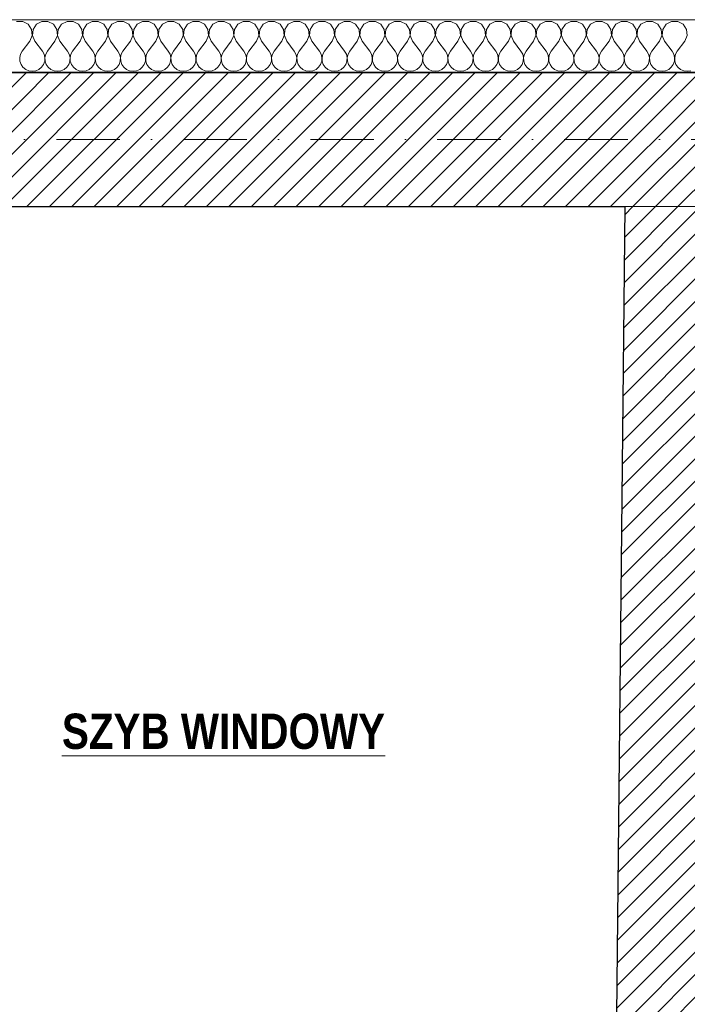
# Model space of a CAD drawing. Header units: millimetres. Extents: x 172139 to 266886, y 89525 to 138225.
# Tile 47 of 82: x 205893 to 207786, y 118883 to 121676. Entities that reach past the tile are written whole.
import ezdxf

# ---------------------------------------------------------------- set-up
doc = ezdxf.new("R2010")
doc.units = ezdxf.units.MM
doc.header["$MEASUREMENT"] = 0
doc.linetypes.add('Kropki i Kreski', pattern=[360, 180, -90, 0, -90])
for name, color, linetype, lineweight in [('Konstrukcja - Ogólne_Nr_pióra__1', 7, 'Continuous', 13), ('KR_INW_Nr_pióra__101', 252, 'Continuous', 5), ('KR_INW_Nr_pióra__27', 7, 'Continuous', 25), ('KR_INW_Nr_pióra__47', 7, 'Continuous', 15), ('NAPIS_SODON_Nr_pióra__1', 7, 'Continuous', 13), ('NAPIS_SODON_Nr_pióra__121', 255, 'Continuous', 0)]:
    doc.layers.add(name, color=color, linetype=linetype, lineweight=lineweight)
for name, color, linetype in [('Konstrukcja - Siatki mod', 7, 'Continuous'), ('KR_INW', 7, 'Continuous'), ('NAPIS_SODON', 7, 'Continuous')]:
    doc.layers.add(name, color=color, linetype=linetype)
doc.layers.add('Konstrukcja - Siatki mod_Nr_pióra__48', color=7, linetype='Continuous', lineweight=15, true_color=0xa80f02)
doc.layers.add('KR_INW_Nr_pióra__102', color=7, linetype='Continuous', lineweight=5, true_color=0xcccccc)
doc.styles.add('GENERATED_STYLE_2', font='txt')
pattern_1 = [(45, (0, 0), (-31.819804, 31.819804), [])]

# ---------------------------------------------------------------- blocks, each defined once
blk = doc.blocks.new('Strop_1', base_point=(179225, 121523.3))
at = {"layer": 'NAPIS_SODON_Nr_pióra__1', "linetype": 'Continuous', "flags": 128}
blk.add_lwpolyline([(179225, 121523.3), (179225.9, 107003.8), (250898.3, 107008.3), (250897.4, 121527.8)], close=True, dxfattribs=at)
blk = doc.blocks.new('Strop_2', base_point=(188316, 115154.1))
at = {"layer": 'NAPIS_SODON_Nr_pióra__121', "linetype": 'Continuous', "flags": 128}
blk.add_lwpolyline([(188316, 115154.1), (204667.3, 115154.1), (205241.5, 115154.1), (205242.2, 115154.1), (205242.2, 115394.1), (205241.5, 115154.1), (205174.5, 117823.2), (205315.4, 117824.8), (205315.4, 121145.6), (224463.2, 121145.6)], dxfattribs=at)
blk = doc.blocks.new('*X107')
at = {"layer": 'KR_INW_Nr_pióra__102', "linetype": 'Continuous'}
for p, q in [((205901.6, 121670.9), (205884.2, 121670.9)), ((205916.9, 121662.7), (205901.6, 121670.9)), ((205926.5, 121648.2), (205916.9, 121662.7)), ((205940.3, 121662.7), (205930.6, 121648.2)), ((205955.6, 121670.9), (205940.3, 121662.7)), ((205973, 121670.9), (205955.6, 121670.9)), ((205988.3, 121662.7), (205973, 121670.9)), ((205997.9, 121648.2), (205988.3, 121662.7)), ((206011.7, 121662.7), (206002.1, 121648.2)), ((206027, 121670.9), (206011.7, 121662.7)), ((206044.4, 121670.9), (206027, 121670.9)), ((206059.7, 121662.7), (206044.4, 121670.9)), ((206069.4, 121648.2), (206059.7, 121662.7)), ((206083.1, 121662.7), (206073.5, 121648.2)), ((206098.4, 121670.9), (206083.1, 121662.7)), ((206115.8, 121670.9), (206098.4, 121670.9)), ((206131.2, 121662.7), (206115.8, 121670.9)), ((206140.8, 121648.2), (206131.2, 121662.7)), ((206154.5, 121662.7), (206144.9, 121648.2)), ((206169.9, 121670.9), (206154.5, 121662.7)), ((206187.3, 121670.9), (206169.9, 121670.9)), ((206202.6, 121662.7), (206187.3, 121670.9)), ((206212.2, 121648.2), (206202.6, 121662.7)), ((206226, 121662.7), (206216.3, 121648.2)), ((206241.3, 121670.9), (206226, 121662.7)), ((206258.7, 121670.9), (206241.3, 121670.9)), ((206274, 121662.7), (206258.7, 121670.9)), ((206283.7, 121648.2), (206274, 121662.7)), ((206297.4, 121662.7), (206287.8, 121648.2)), ((206312.7, 121670.9), (206297.4, 121662.7)), ((206330.1, 121670.9), (206312.7, 121670.9)), ((206345.5, 121662.7), (206330.1, 121670.9)), ((206355.1, 121648.2), (206345.5, 121662.7)), ((206368.8, 121662.7), (206359.2, 121648.2)), ((206384.2, 121670.9), (206368.8, 121662.7)), ((206401.6, 121670.9), (206384.2, 121670.9)), ((206416.9, 121662.7), (206401.6, 121670.9)), ((206426.5, 121648.2), (206416.9, 121662.7)), ((206440.3, 121662.7), (206430.6, 121648.2)), ((206455.6, 121670.9), (206440.3, 121662.7)), ((206473, 121670.9), (206455.6, 121670.9)), ((206488.3, 121662.7), (206473, 121670.9)), ((206497.9, 121648.2), (206488.3, 121662.7)), ((206511.7, 121662.7), (206502.1, 121648.2)), ((206527, 121670.9), (206511.7, 121662.7)), ((206544.4, 121670.9), (206527, 121670.9)), ((206559.7, 121662.7), (206544.4, 121670.9)), ((206569.4, 121648.2), (206559.7, 121662.7)), ((206583.1, 121662.7), (206573.5, 121648.2)), ((206598.4, 121670.9), (206583.1, 121662.7)), ((206615.8, 121670.9), (206598.4, 121670.9)), ((206631.2, 121662.7), (206615.8, 121670.9)), ((206640.8, 121648.2), (206631.2, 121662.7)), ((206654.5, 121662.7), (206644.9, 121648.2)), ((206669.9, 121670.9), (206654.5, 121662.7)), ((206687.3, 121670.9), (206669.9, 121670.9)), ((206702.6, 121662.7), (206687.3, 121670.9)), ((206712.2, 121648.2), (206702.6, 121662.7)), ((206726, 121662.7), (206716.3, 121648.2)), ((206741.3, 121670.9), (206726, 121662.7)), ((206758.7, 121670.9), (206741.3, 121670.9)), ((206774, 121662.7), (206758.7, 121670.9)), ((206783.7, 121648.2), (206774, 121662.7)), ((206797.4, 121662.7), (206787.8, 121648.2)), ((206812.7, 121670.9), (206797.4, 121662.7)), ((206830.1, 121670.9), (206812.7, 121670.9)), ((206845.5, 121662.7), (206830.1, 121670.9)), ((206855.1, 121648.2), (206845.5, 121662.7)), ((206868.8, 121662.7), (206859.2, 121648.2)), ((206884.2, 121670.9), (206868.8, 121662.7)), ((206901.6, 121670.9), (206884.2, 121670.9)), ((206916.9, 121662.7), (206901.6, 121670.9)), ((206926.5, 121648.2), (206916.9, 121662.7)), ((206940.3, 121662.7), (206930.6, 121648.2)), ((206955.6, 121670.9), (206940.3, 121662.7)), ((206973, 121670.9), (206955.6, 121670.9)), ((206988.3, 121662.7), (206973, 121670.9)), ((206997.9, 121648.2), (206988.3, 121662.7)), ((207011.7, 121662.7), (207002.1, 121648.2)), ((207027, 121670.9), (207011.7, 121662.7)), ((207044.4, 121670.9), (207027, 121670.9)), ((207059.7, 121662.7), (207044.4, 121670.9)), ((207069.4, 121648.2), (207059.7, 121662.7)), ((207083.1, 121662.7), (207073.5, 121648.2)), ((207098.4, 121670.9), (207083.1, 121662.7)), ((207115.8, 121670.9), (207098.4, 121670.9)), ((207131.2, 121662.7), (207115.8, 121670.9)), ((207140.8, 121648.2), (207131.2, 121662.7)), ((207154.5, 121662.7), (207144.9, 121648.2)), ((207169.9, 121670.9), (207154.5, 121662.7)), ((207187.3, 121670.9), (207169.9, 121670.9)), ((207202.6, 121662.7), (207187.3, 121670.9)), ((207212.2, 121648.2), (207202.6, 121662.7)), ((207226, 121662.7), (207216.3, 121648.2)), ((207241.3, 121670.9), (207226, 121662.7)), ((207258.7, 121670.9), (207241.3, 121670.9)), ((207274, 121662.7), (207258.7, 121670.9)), ((207283.7, 121648.2), (207274, 121662.7)), ((207297.4, 121662.7), (207287.8, 121648.2)), ((207312.7, 121670.9), (207297.4, 121662.7)), ((207330.1, 121670.9), (207312.7, 121670.9)), ((207345.5, 121662.7), (207330.1, 121670.9)), ((207355.1, 121648.2), (207345.5, 121662.7)), ((207368.8, 121662.7), (207359.2, 121648.2)), ((207384.2, 121670.9), (207368.8, 121662.7)), ((207401.6, 121670.9), (207384.2, 121670.9)), ((207416.9, 121662.7), (207401.6, 121670.9)), ((207426.5, 121648.2), (207416.9, 121662.7)), ((207440.3, 121662.7), (207430.6, 121648.2)), ((207455.6, 121670.9), (207440.3, 121662.7)), ((207473, 121670.9), (207455.6, 121670.9)), ((207488.3, 121662.7), (207473, 121670.9)), ((207497.9, 121648.2), (207488.3, 121662.7)), ((207511.7, 121662.7), (207502.1, 121648.2)), ((207527, 121670.9), (207511.7, 121662.7)), ((207544.4, 121670.9), (207527, 121670.9)), ((207559.7, 121662.7), (207544.4, 121670.9)), ((207569.4, 121648.2), (207559.7, 121662.7)), ((207583.1, 121662.7), (207573.5, 121648.2)), ((207598.4, 121670.9), (207583.1, 121662.7)), ((207615.8, 121670.9), (207598.4, 121670.9)), ((207631.2, 121662.7), (207615.8, 121670.9)), ((207640.8, 121648.2), (207631.2, 121662.7)), ((207654.5, 121662.7), (207644.9, 121648.2)), ((207669.9, 121670.9), (207654.5, 121662.7)), ((207687.3, 121670.9), (207669.9, 121670.9)), ((207702.6, 121662.7), (207687.3, 121670.9)), ((207712.2, 121648.2), (207702.6, 121662.7)), ((207726, 121662.7), (207716.3, 121648.2)), ((207741.3, 121670.9), (207726, 121662.7)), ((207758.7, 121670.9), (207741.3, 121670.9)), ((207774, 121662.7), (207758.7, 121670.9)), ((207783.7, 121648.2), (207774, 121662.7)), ((205921.4, 121614.9), (205928.2, 121630.9)), ((205928.2, 121630.9), (205926.5, 121648.2)), ((205930.6, 121648.2), (205929, 121630.9)), ((205929, 121630.9), (205935.7, 121614.9)), ((205992.9, 121614.9), (205999.6, 121630.9)), ((205999.6, 121630.9), (205997.9, 121648.2)), ((206002.1, 121648.2), (206000.4, 121630.9)), ((206000.4, 121630.9), (206007.1, 121614.9)), ((206064.3, 121614.9), (206071, 121630.9)), ((206071, 121630.9), (206069.4, 121648.2)), ((206073.5, 121648.2), (206071.8, 121630.9)), ((206071.8, 121630.9), (206078.6, 121614.9)), ((206135.7, 121614.9), (206142.4, 121630.9)), ((206142.4, 121630.9), (206140.8, 121648.2)), ((206144.9, 121648.2), (206143.3, 121630.9)), ((206143.3, 121630.9), (206150, 121614.9)), ((206207.1, 121614.9), (206213.9, 121630.9)), ((206213.9, 121630.9), (206212.2, 121648.2)), ((206216.3, 121648.2), (206214.7, 121630.9)), ((206214.7, 121630.9), (206221.4, 121614.9)), ((206278.6, 121614.9), (206285.3, 121630.9)), ((206285.3, 121630.9), (206283.7, 121648.2)), ((206287.8, 121648.2), (206286.1, 121630.9)), ((206286.1, 121630.9), (206292.9, 121614.9)), ((206350, 121614.9), (206356.7, 121630.9)), ((206356.7, 121630.9), (206355.1, 121648.2)), ((206359.2, 121648.2), (206357.6, 121630.9)), ((206357.6, 121630.9), (206364.3, 121614.9)), ((206421.4, 121614.9), (206428.2, 121630.9)), ((206428.2, 121630.9), (206426.5, 121648.2)), ((206430.6, 121648.2), (206429, 121630.9)), ((206429, 121630.9), (206435.7, 121614.9)), ((206492.9, 121614.9), (206499.6, 121630.9)), ((206499.6, 121630.9), (206497.9, 121648.2)), ((206502.1, 121648.2), (206500.4, 121630.9)), ((206500.4, 121630.9), (206507.1, 121614.9)), ((206564.3, 121614.9), (206571, 121630.9)), ((206571, 121630.9), (206569.4, 121648.2)), ((206573.5, 121648.2), (206571.8, 121630.9)), ((206571.8, 121630.9), (206578.6, 121614.9)), ((206635.7, 121614.9), (206642.4, 121630.9)), ((206642.4, 121630.9), (206640.8, 121648.2)), ((206644.9, 121648.2), (206643.3, 121630.9)), ((206643.3, 121630.9), (206650, 121614.9)), ((206707.1, 121614.9), (206713.9, 121630.9)), ((206713.9, 121630.9), (206712.2, 121648.2)), ((206716.3, 121648.2), (206714.7, 121630.9)), ((206714.7, 121630.9), (206721.4, 121614.9)), ((206778.6, 121614.9), (206785.3, 121630.9)), ((206785.3, 121630.9), (206783.7, 121648.2)), ((206787.8, 121648.2), (206786.1, 121630.9)), ((206786.1, 121630.9), (206792.9, 121614.9)), ((206850, 121614.9), (206856.7, 121630.9)), ((206856.7, 121630.9), (206855.1, 121648.2)), ((206859.2, 121648.2), (206857.6, 121630.9)), ((206857.6, 121630.9), (206864.3, 121614.9)), ((206921.4, 121614.9), (206928.2, 121630.9)), ((206928.2, 121630.9), (206926.5, 121648.2)), ((206930.6, 121648.2), (206929, 121630.9)), ((206929, 121630.9), (206935.7, 121614.9)), ((206992.9, 121614.9), (206999.6, 121630.9)), ((206999.6, 121630.9), (206997.9, 121648.2)), ((207002.1, 121648.2), (207000.4, 121630.9)), ((207000.4, 121630.9), (207007.1, 121614.9)), ((207064.3, 121614.9), (207071, 121630.9)), ((207071, 121630.9), (207069.4, 121648.2)), ((207073.5, 121648.2), (207071.8, 121630.9)), ((207071.8, 121630.9), (207078.6, 121614.9)), ((207135.7, 121614.9), (207142.4, 121630.9)), ((207142.4, 121630.9), (207140.8, 121648.2)), ((207144.9, 121648.2), (207143.3, 121630.9)), ((207143.3, 121630.9), (207150, 121614.9)), ((207207.1, 121614.9), (207213.9, 121630.9)), ((207213.9, 121630.9), (207212.2, 121648.2)), ((207216.3, 121648.2), (207214.7, 121630.9)), ((207214.7, 121630.9), (207221.4, 121614.9)), ((207278.6, 121614.9), (207285.3, 121630.9)), ((207285.3, 121630.9), (207283.7, 121648.2)), ((207287.8, 121648.2), (207286.1, 121630.9)), ((207286.1, 121630.9), (207292.9, 121614.9)), ((207350, 121614.9), (207356.7, 121630.9)), ((207356.7, 121630.9), (207355.1, 121648.2)), ((207359.2, 121648.2), (207357.6, 121630.9)), ((207357.6, 121630.9), (207364.3, 121614.9)), ((207421.4, 121614.9), (207428.2, 121630.9)), ((207428.2, 121630.9), (207426.5, 121648.2)), ((207430.6, 121648.2), (207429, 121630.9)), ((207429, 121630.9), (207435.7, 121614.9)), ((207492.9, 121614.9), (207499.6, 121630.9)), ((207499.6, 121630.9), (207497.9, 121648.2)), ((207502.1, 121648.2), (207500.4, 121630.9)), ((207500.4, 121630.9), (207507.1, 121614.9)), ((207564.3, 121614.9), (207571, 121630.9)), ((207571, 121630.9), (207569.4, 121648.2)), ((207573.5, 121648.2), (207571.8, 121630.9)), ((207571.8, 121630.9), (207578.6, 121614.9)), ((207635.7, 121614.9), (207642.4, 121630.9)), ((207642.4, 121630.9), (207640.8, 121648.2)), ((207644.9, 121648.2), (207643.3, 121630.9)), ((207643.3, 121630.9), (207650, 121614.9)), ((207707.1, 121614.9), (207713.9, 121630.9)), ((207713.9, 121630.9), (207712.2, 121648.2)), ((207716.3, 121648.2), (207714.7, 121630.9)), ((207714.7, 121630.9), (207721.4, 121614.9)), ((207778.6, 121614.9), (207785.3, 121630.9)), ((207785.3, 121630.9), (207783.7, 121648.2)), ((205921.4, 121614.9), (205900, 121586.3)), ((205935.7, 121614.9), (205957.1, 121586.3)), ((205992.9, 121614.9), (205971.4, 121586.3)), ((206007.1, 121614.9), (206028.6, 121586.3)), ((206064.3, 121614.9), (206042.9, 121586.3)), ((206078.6, 121614.9), (206100, 121586.3)), ((206135.7, 121614.9), (206114.3, 121586.3)), ((206150, 121614.9), (206171.4, 121586.3)), ((206207.1, 121614.9), (206185.7, 121586.3)), ((206221.4, 121614.9), (206242.9, 121586.3)), ((206278.6, 121614.9), (206257.1, 121586.3)), ((206292.9, 121614.9), (206314.3, 121586.3)), ((206350, 121614.9), (206328.6, 121586.3)), ((206364.3, 121614.9), (206385.7, 121586.3)), ((206421.4, 121614.9), (206400, 121586.3)), ((206435.7, 121614.9), (206457.1, 121586.3)), ((206492.9, 121614.9), (206471.4, 121586.3)), ((206507.1, 121614.9), (206528.6, 121586.3)), ((206564.3, 121614.9), (206542.9, 121586.3)), ((206578.6, 121614.9), (206600, 121586.3)), ((206635.7, 121614.9), (206614.3, 121586.3)), ((206650, 121614.9), (206671.4, 121586.3)), ((206707.1, 121614.9), (206685.7, 121586.3)), ((206721.4, 121614.9), (206742.9, 121586.3)), ((206778.6, 121614.9), (206757.1, 121586.3)), ((206792.9, 121614.9), (206814.3, 121586.3)), ((206850, 121614.9), (206828.6, 121586.3)), ((206864.3, 121614.9), (206885.7, 121586.3)), ((206921.4, 121614.9), (206900, 121586.3)), ((206935.7, 121614.9), (206957.1, 121586.3)), ((206992.9, 121614.9), (206971.4, 121586.3)), ((207007.1, 121614.9), (207028.6, 121586.3)), ((207064.3, 121614.9), (207042.9, 121586.3)), ((207078.6, 121614.9), (207100, 121586.3)), ((207135.7, 121614.9), (207114.3, 121586.3)), ((207150, 121614.9), (207171.4, 121586.3)), ((207207.1, 121614.9), (207185.7, 121586.3)), ((207221.4, 121614.9), (207242.9, 121586.3)), ((207278.6, 121614.9), (207257.1, 121586.3)), ((207292.9, 121614.9), (207314.3, 121586.3)), ((207350, 121614.9), (207328.6, 121586.3)), ((207364.3, 121614.9), (207385.7, 121586.3)), ((207421.4, 121614.9), (207400, 121586.3)), ((207435.7, 121614.9), (207457.1, 121586.3)), ((207492.9, 121614.9), (207471.4, 121586.3)), ((207507.1, 121614.9), (207528.6, 121586.3)), ((207564.3, 121614.9), (207542.9, 121586.3)), ((207578.6, 121614.9), (207600, 121586.3)), ((207635.7, 121614.9), (207614.3, 121586.3)), ((207650, 121614.9), (207671.4, 121586.3)), ((207707.1, 121614.9), (207685.7, 121586.3)), ((207721.4, 121614.9), (207742.9, 121586.3)), ((207778.6, 121614.9), (207757.1, 121586.3)), ((205895.2, 121577.7), (205893, 121568.1)), ((205900, 121586.3), (205895.2, 121577.7)), ((205961.9, 121577.7), (205957.1, 121586.3)), ((205964.1, 121568.1), (205961.9, 121577.7)), ((205966.7, 121577.7), (205964.4, 121568.1)), ((205971.4, 121586.3), (205966.7, 121577.7)), ((206033.3, 121577.7), (206028.6, 121586.3)), ((206035.6, 121568.1), (206033.3, 121577.7)), ((206038.1, 121577.7), (206035.9, 121568.1)), ((206042.9, 121586.3), (206038.1, 121577.7)), ((206104.8, 121577.7), (206100, 121586.3)), ((206107, 121568.1), (206104.8, 121577.7)), ((206109.5, 121577.7), (206107.3, 121568.1)), ((206114.3, 121586.3), (206109.5, 121577.7)), ((206176.2, 121577.7), (206171.4, 121586.3)), ((206178.4, 121568.1), (206176.2, 121577.7)), ((206180.9, 121577.7), (206178.7, 121568.1)), ((206185.7, 121586.3), (206180.9, 121577.7)), ((206247.6, 121577.7), (206242.9, 121586.3)), ((206249.9, 121568.1), (206247.6, 121577.7)), ((206252.4, 121577.7), (206250.1, 121568.1)), ((206257.1, 121586.3), (206252.4, 121577.7)), ((206319.1, 121577.7), (206314.3, 121586.3)), ((206321.3, 121568.1), (206319.1, 121577.7)), ((206323.8, 121577.7), (206321.6, 121568.1)), ((206328.6, 121586.3), (206323.8, 121577.7)), ((206390.5, 121577.7), (206385.7, 121586.3)), ((206392.7, 121568.1), (206390.5, 121577.7)), ((206395.2, 121577.7), (206393, 121568.1)), ((206400, 121586.3), (206395.2, 121577.7)), ((206461.9, 121577.7), (206457.1, 121586.3)), ((206464.1, 121568.1), (206461.9, 121577.7)), ((206466.7, 121577.7), (206464.4, 121568.1)), ((206471.4, 121586.3), (206466.7, 121577.7)), ((206533.3, 121577.7), (206528.6, 121586.3)), ((206535.6, 121568.1), (206533.3, 121577.7)), ((206538.1, 121577.7), (206535.9, 121568.1)), ((206542.9, 121586.3), (206538.1, 121577.7)), ((206604.8, 121577.7), (206600, 121586.3)), ((206607, 121568.1), (206604.8, 121577.7)), ((206609.5, 121577.7), (206607.3, 121568.1)), ((206614.3, 121586.3), (206609.5, 121577.7)), ((206676.2, 121577.7), (206671.4, 121586.3)), ((206678.4, 121568.1), (206676.2, 121577.7)), ((206680.9, 121577.7), (206678.7, 121568.1)), ((206685.7, 121586.3), (206680.9, 121577.7)), ((206747.6, 121577.7), (206742.9, 121586.3)), ((206749.9, 121568.1), (206747.6, 121577.7)), ((206752.4, 121577.7), (206750.1, 121568.1)), ((206757.1, 121586.3), (206752.4, 121577.7)), ((206819.1, 121577.7), (206814.3, 121586.3)), ((206821.3, 121568.1), (206819.1, 121577.7)), ((206823.8, 121577.7), (206821.6, 121568.1)), ((206828.6, 121586.3), (206823.8, 121577.7)), ((206890.5, 121577.7), (206885.7, 121586.3)), ((206892.7, 121568.1), (206890.5, 121577.7)), ((206895.2, 121577.7), (206893, 121568.1)), ((206900, 121586.3), (206895.2, 121577.7)), ((206961.9, 121577.7), (206957.1, 121586.3)), ((206964.1, 121568.1), (206961.9, 121577.7)), ((206966.7, 121577.7), (206964.4, 121568.1)), ((206971.4, 121586.3), (206966.7, 121577.7)), ((207033.3, 121577.7), (207028.6, 121586.3)), ((207035.6, 121568.1), (207033.3, 121577.7)), ((207038.1, 121577.7), (207035.9, 121568.1)), ((207042.9, 121586.3), (207038.1, 121577.7)), ((207104.8, 121577.7), (207100, 121586.3)), ((207107, 121568.1), (207104.8, 121577.7)), ((207109.5, 121577.7), (207107.3, 121568.1)), ((207114.3, 121586.3), (207109.5, 121577.7)), ((207176.2, 121577.7), (207171.4, 121586.3)), ((207178.4, 121568.1), (207176.2, 121577.7)), ((207180.9, 121577.7), (207178.7, 121568.1)), ((207185.7, 121586.3), (207180.9, 121577.7)), ((207247.6, 121577.7), (207242.9, 121586.3)), ((207249.9, 121568.1), (207247.6, 121577.7)), ((207252.4, 121577.7), (207250.1, 121568.1)), ((207257.1, 121586.3), (207252.4, 121577.7)), ((207319.1, 121577.7), (207314.3, 121586.3)), ((207321.3, 121568.1), (207319.1, 121577.7)), ((207323.8, 121577.7), (207321.6, 121568.1)), ((207328.6, 121586.3), (207323.8, 121577.7)), ((207390.5, 121577.7), (207385.7, 121586.3)), ((207392.7, 121568.1), (207390.5, 121577.7)), ((207395.2, 121577.7), (207393, 121568.1)), ((207400, 121586.3), (207395.2, 121577.7)), ((207461.9, 121577.7), (207457.1, 121586.3)), ((207464.1, 121568.1), (207461.9, 121577.7)), ((207466.7, 121577.7), (207464.4, 121568.1)), ((207471.4, 121586.3), (207466.7, 121577.7)), ((207533.3, 121577.7), (207528.6, 121586.3)), ((207535.6, 121568.1), (207533.3, 121577.7)), ((207538.1, 121577.7), (207535.9, 121568.1)), ((207542.9, 121586.3), (207538.1, 121577.7)), ((207604.8, 121577.7), (207600, 121586.3)), ((207607, 121568.1), (207604.8, 121577.7)), ((207609.5, 121577.7), (207607.3, 121568.1)), ((207614.3, 121586.3), (207609.5, 121577.7)), ((207676.2, 121577.7), (207671.4, 121586.3)), ((207678.4, 121568.1), (207676.2, 121577.7)), ((207680.9, 121577.7), (207678.7, 121568.1)), ((207685.7, 121586.3), (207680.9, 121577.7)), ((207747.6, 121577.7), (207742.9, 121586.3)), ((207749.9, 121568.1), (207747.6, 121577.7)), ((207752.4, 121577.7), (207750.1, 121568.1)), ((207757.1, 121586.3), (207752.4, 121577.7)), ((205893, 121568.1), (205893.5, 121558.2)), ((205893.5, 121558.2), (205896.6, 121548.9)), ((205896.6, 121548.9), (205902.2, 121540.8)), ((205954.9, 121540.8), (205960.5, 121548.9)), ((205960.5, 121548.9), (205963.7, 121558.2)), ((205963.7, 121558.2), (205964.1, 121568.1)), ((205964.4, 121568.1), (205964.9, 121558.2)), ((205964.9, 121558.2), (205968.1, 121548.9)), ((205968.1, 121548.9), (205973.6, 121540.8)), ((206026.4, 121540.8), (206031.9, 121548.9)), ((206031.9, 121548.9), (206035.1, 121558.2)), ((206035.1, 121558.2), (206035.6, 121568.1)), ((206035.9, 121568.1), (206036.3, 121558.2)), ((206036.3, 121558.2), (206039.5, 121548.9)), ((206039.5, 121548.9), (206045.1, 121540.8)), ((206097.8, 121540.8), (206103.4, 121548.9)), ((206103.4, 121548.9), (206106.5, 121558.2)), ((206106.5, 121558.2), (206107, 121568.1)), ((206107.3, 121568.1), (206107.8, 121558.2)), ((206107.8, 121558.2), (206110.9, 121548.9)), ((206110.9, 121548.9), (206116.5, 121540.8)), ((206169.2, 121540.8), (206174.8, 121548.9)), ((206174.8, 121548.9), (206177.9, 121558.2)), ((206177.9, 121558.2), (206178.4, 121568.1)), ((206178.7, 121568.1), (206179.2, 121558.2)), ((206179.2, 121558.2), (206182.3, 121548.9)), ((206182.3, 121548.9), (206187.9, 121540.8)), ((206240.6, 121540.8), (206246.2, 121548.9)), ((206246.2, 121548.9), (206249.4, 121558.2)), ((206249.4, 121558.2), (206249.9, 121568.1)), ((206250.1, 121568.1), (206250.6, 121558.2)), ((206250.6, 121558.2), (206253.8, 121548.9)), ((206253.8, 121548.9), (206259.4, 121540.8)), ((206312.1, 121540.8), (206317.7, 121548.9)), ((206317.7, 121548.9), (206320.8, 121558.2)), ((206320.8, 121558.2), (206321.3, 121568.1)), ((206321.6, 121568.1), (206322.1, 121558.2)), ((206322.1, 121558.2), (206325.2, 121548.9)), ((206325.2, 121548.9), (206330.8, 121540.8)), ((206383.5, 121540.8), (206389.1, 121548.9)), ((206389.1, 121548.9), (206392.2, 121558.2)), ((206392.2, 121558.2), (206392.7, 121568.1)), ((206393, 121568.1), (206393.5, 121558.2)), ((206393.5, 121558.2), (206396.6, 121548.9)), ((206396.6, 121548.9), (206402.2, 121540.8)), ((206454.9, 121540.8), (206460.5, 121548.9)), ((206460.5, 121548.9), (206463.7, 121558.2)), ((206463.7, 121558.2), (206464.1, 121568.1)), ((206464.4, 121568.1), (206464.9, 121558.2)), ((206464.9, 121558.2), (206468.1, 121548.9)), ((206468.1, 121548.9), (206473.6, 121540.8)), ((206526.4, 121540.8), (206531.9, 121548.9)), ((206531.9, 121548.9), (206535.1, 121558.2)), ((206535.1, 121558.2), (206535.6, 121568.1)), ((206535.9, 121568.1), (206536.3, 121558.2)), ((206536.3, 121558.2), (206539.5, 121548.9)), ((206539.5, 121548.9), (206545.1, 121540.8)), ((206597.8, 121540.8), (206603.4, 121548.9)), ((206603.4, 121548.9), (206606.5, 121558.2)), ((206606.5, 121558.2), (206607, 121568.1)), ((206607.3, 121568.1), (206607.8, 121558.2)), ((206607.8, 121558.2), (206610.9, 121548.9)), ((206610.9, 121548.9), (206616.5, 121540.8)), ((206669.2, 121540.8), (206674.8, 121548.9)), ((206674.8, 121548.9), (206677.9, 121558.2)), ((206677.9, 121558.2), (206678.4, 121568.1)), ((206678.7, 121568.1), (206679.2, 121558.2)), ((206679.2, 121558.2), (206682.3, 121548.9)), ((206682.3, 121548.9), (206687.9, 121540.8)), ((206740.6, 121540.8), (206746.2, 121548.9)), ((206746.2, 121548.9), (206749.4, 121558.2)), ((206749.4, 121558.2), (206749.9, 121568.1)), ((206750.1, 121568.1), (206750.6, 121558.2)), ((206750.6, 121558.2), (206753.8, 121548.9)), ((206753.8, 121548.9), (206759.4, 121540.8)), ((206812.1, 121540.8), (206817.7, 121548.9)), ((206817.7, 121548.9), (206820.8, 121558.2)), ((206820.8, 121558.2), (206821.3, 121568.1)), ((206821.6, 121568.1), (206822.1, 121558.2)), ((206822.1, 121558.2), (206825.2, 121548.9)), ((206825.2, 121548.9), (206830.8, 121540.8)), ((206883.5, 121540.8), (206889.1, 121548.9)), ((206889.1, 121548.9), (206892.2, 121558.2)), ((206892.2, 121558.2), (206892.7, 121568.1)), ((206893, 121568.1), (206893.5, 121558.2)), ((206893.5, 121558.2), (206896.6, 121548.9)), ((206896.6, 121548.9), (206902.2, 121540.8)), ((206954.9, 121540.8), (206960.5, 121548.9)), ((206960.5, 121548.9), (206963.7, 121558.2)), ((206963.7, 121558.2), (206964.1, 121568.1)), ((206964.4, 121568.1), (206964.9, 121558.2)), ((206964.9, 121558.2), (206968.1, 121548.9)), ((206968.1, 121548.9), (206973.6, 121540.8)), ((207026.4, 121540.8), (207031.9, 121548.9)), ((207031.9, 121548.9), (207035.1, 121558.2)), ((207035.1, 121558.2), (207035.6, 121568.1)), ((207035.9, 121568.1), (207036.3, 121558.2)), ((207036.3, 121558.2), (207039.5, 121548.9)), ((207039.5, 121548.9), (207045.1, 121540.8)), ((207097.8, 121540.8), (207103.4, 121548.9)), ((207103.4, 121548.9), (207106.5, 121558.2)), ((207106.5, 121558.2), (207107, 121568.1)), ((207107.3, 121568.1), (207107.8, 121558.2)), ((207107.8, 121558.2), (207110.9, 121548.9)), ((207110.9, 121548.9), (207116.5, 121540.8)), ((207169.2, 121540.8), (207174.8, 121548.9)), ((207174.8, 121548.9), (207177.9, 121558.2)), ((207177.9, 121558.2), (207178.4, 121568.1)), ((207178.7, 121568.1), (207179.2, 121558.2)), ((207179.2, 121558.2), (207182.3, 121548.9)), ((207182.3, 121548.9), (207187.9, 121540.8)), ((207240.6, 121540.8), (207246.2, 121548.9)), ((207246.2, 121548.9), (207249.4, 121558.2)), ((207249.4, 121558.2), (207249.9, 121568.1)), ((207250.1, 121568.1), (207250.6, 121558.2)), ((207250.6, 121558.2), (207253.8, 121548.9)), ((207253.8, 121548.9), (207259.4, 121540.8)), ((207312.1, 121540.8), (207317.7, 121548.9)), ((207317.7, 121548.9), (207320.8, 121558.2)), ((207320.8, 121558.2), (207321.3, 121568.1)), ((207321.6, 121568.1), (207322.1, 121558.2)), ((207322.1, 121558.2), (207325.2, 121548.9)), ((207325.2, 121548.9), (207330.8, 121540.8)), ((207383.5, 121540.8), (207389.1, 121548.9)), ((207389.1, 121548.9), (207392.2, 121558.2)), ((207392.2, 121558.2), (207392.7, 121568.1)), ((207393, 121568.1), (207393.5, 121558.2)), ((207393.5, 121558.2), (207396.6, 121548.9)), ((207396.6, 121548.9), (207402.2, 121540.8)), ((207454.9, 121540.8), (207460.5, 121548.9)), ((207460.5, 121548.9), (207463.7, 121558.2)), ((207463.7, 121558.2), (207464.1, 121568.1)), ((207464.4, 121568.1), (207464.9, 121558.2)), ((207464.9, 121558.2), (207468.1, 121548.9)), ((207468.1, 121548.9), (207473.6, 121540.8)), ((207526.4, 121540.8), (207531.9, 121548.9)), ((207531.9, 121548.9), (207535.1, 121558.2)), ((207535.1, 121558.2), (207535.6, 121568.1)), ((207535.9, 121568.1), (207536.3, 121558.2)), ((207536.3, 121558.2), (207539.5, 121548.9)), ((207539.5, 121548.9), (207545.1, 121540.8)), ((207597.8, 121540.8), (207603.4, 121548.9)), ((207603.4, 121548.9), (207606.5, 121558.2)), ((207606.5, 121558.2), (207607, 121568.1)), ((207607.3, 121568.1), (207607.8, 121558.2)), ((207607.8, 121558.2), (207610.9, 121548.9)), ((207610.9, 121548.9), (207616.5, 121540.8)), ((207669.2, 121540.8), (207674.8, 121548.9)), ((207674.8, 121548.9), (207677.9, 121558.2)), ((207677.9, 121558.2), (207678.4, 121568.1)), ((207678.7, 121568.1), (207679.2, 121558.2)), ((207679.2, 121558.2), (207682.3, 121548.9)), ((207682.3, 121548.9), (207687.9, 121540.8)), ((207740.6, 121540.8), (207746.2, 121548.9)), ((207746.2, 121548.9), (207749.4, 121558.2)), ((207749.4, 121558.2), (207749.9, 121568.1)), ((207750.1, 121568.1), (207750.6, 121558.2)), ((207750.6, 121558.2), (207753.8, 121548.9)), ((207753.8, 121548.9), (207759.4, 121540.8)), ((205902.2, 121540.8), (205909.8, 121534.5)), ((205909.8, 121534.5), (205918.8, 121530.5)), ((205918.8, 121530.5), (205928.6, 121529.2)), ((205928.6, 121529.2), (205938.3, 121530.5)), ((205938.3, 121530.5), (205947.3, 121534.5)), ((205947.3, 121534.5), (205954.9, 121540.8)), ((205973.6, 121540.8), (205981.2, 121534.5)), ((205981.2, 121534.5), (205990.2, 121530.5)), ((205990.2, 121530.5), (206000, 121529.2)), ((206000, 121529.2), (206009.8, 121530.5)), ((206009.8, 121530.5), (206018.8, 121534.5)), ((206018.8, 121534.5), (206026.4, 121540.8)), ((206045.1, 121540.8), (206052.7, 121534.5)), ((206052.7, 121534.5), (206061.7, 121530.5)), ((206061.7, 121530.5), (206071.4, 121529.2)), ((206071.4, 121529.2), (206081.2, 121530.5)), ((206081.2, 121530.5), (206090.2, 121534.5)), ((206090.2, 121534.5), (206097.8, 121540.8)), ((206116.5, 121540.8), (206124.1, 121534.5)), ((206124.1, 121534.5), (206133.1, 121530.5)), ((206133.1, 121530.5), (206142.9, 121529.2)), ((206142.9, 121529.2), (206152.6, 121530.5)), ((206152.6, 121530.5), (206161.6, 121534.5)), ((206161.6, 121534.5), (206169.2, 121540.8)), ((206187.9, 121540.8), (206195.5, 121534.5)), ((206195.5, 121534.5), (206204.5, 121530.5)), ((206204.5, 121530.5), (206214.3, 121529.2)), ((206214.3, 121529.2), (206224, 121530.5)), ((206224, 121530.5), (206233.1, 121534.5)), ((206233.1, 121534.5), (206240.6, 121540.8)), ((206259.4, 121540.8), (206266.9, 121534.5)), ((206266.9, 121534.5), (206276, 121530.5)), ((206276, 121530.5), (206285.7, 121529.2)), ((206285.7, 121529.2), (206295.5, 121530.5)), ((206295.5, 121530.5), (206304.5, 121534.5)), ((206304.5, 121534.5), (206312.1, 121540.8)), ((206330.8, 121540.8), (206338.4, 121534.5)), ((206338.4, 121534.5), (206347.4, 121530.5)), ((206347.4, 121530.5), (206357.1, 121529.2)), ((206357.1, 121529.2), (206366.9, 121530.5)), ((206366.9, 121530.5), (206375.9, 121534.5)), ((206375.9, 121534.5), (206383.5, 121540.8)), ((206402.2, 121540.8), (206409.8, 121534.5)), ((206409.8, 121534.5), (206418.8, 121530.5)), ((206418.8, 121530.5), (206428.6, 121529.2)), ((206428.6, 121529.2), (206438.3, 121530.5)), ((206438.3, 121530.5), (206447.3, 121534.5)), ((206447.3, 121534.5), (206454.9, 121540.8)), ((206473.6, 121540.8), (206481.2, 121534.5)), ((206481.2, 121534.5), (206490.2, 121530.5)), ((206490.2, 121530.5), (206500, 121529.2)), ((206500, 121529.2), (206509.8, 121530.5)), ((206509.8, 121530.5), (206518.8, 121534.5)), ((206518.8, 121534.5), (206526.4, 121540.8)), ((206545.1, 121540.8), (206552.7, 121534.5)), ((206552.7, 121534.5), (206561.7, 121530.5)), ((206561.7, 121530.5), (206571.4, 121529.2)), ((206571.4, 121529.2), (206581.2, 121530.5)), ((206581.2, 121530.5), (206590.2, 121534.5)), ((206590.2, 121534.5), (206597.8, 121540.8)), ((206616.5, 121540.8), (206624.1, 121534.5)), ((206624.1, 121534.5), (206633.1, 121530.5)), ((206633.1, 121530.5), (206642.9, 121529.2)), ((206642.9, 121529.2), (206652.6, 121530.5)), ((206652.6, 121530.5), (206661.6, 121534.5)), ((206661.6, 121534.5), (206669.2, 121540.8)), ((206687.9, 121540.8), (206695.5, 121534.5)), ((206695.5, 121534.5), (206704.5, 121530.5)), ((206704.5, 121530.5), (206714.3, 121529.2)), ((206714.3, 121529.2), (206724, 121530.5)), ((206724, 121530.5), (206733.1, 121534.5)), ((206733.1, 121534.5), (206740.6, 121540.8)), ((206759.4, 121540.8), (206766.9, 121534.5)), ((206766.9, 121534.5), (206776, 121530.5)), ((206776, 121530.5), (206785.7, 121529.2)), ((206785.7, 121529.2), (206795.5, 121530.5)), ((206795.5, 121530.5), (206804.5, 121534.5)), ((206804.5, 121534.5), (206812.1, 121540.8)), ((206830.8, 121540.8), (206838.4, 121534.5)), ((206838.4, 121534.5), (206847.4, 121530.5)), ((206847.4, 121530.5), (206857.1, 121529.2)), ((206857.1, 121529.2), (206866.9, 121530.5)), ((206866.9, 121530.5), (206875.9, 121534.5)), ((206875.9, 121534.5), (206883.5, 121540.8)), ((206902.2, 121540.8), (206909.8, 121534.5)), ((206909.8, 121534.5), (206918.8, 121530.5)), ((206918.8, 121530.5), (206928.6, 121529.2)), ((206928.6, 121529.2), (206938.3, 121530.5)), ((206938.3, 121530.5), (206947.3, 121534.5)), ((206947.3, 121534.5), (206954.9, 121540.8)), ((206973.6, 121540.8), (206981.2, 121534.5)), ((206981.2, 121534.5), (206990.2, 121530.5)), ((206990.2, 121530.5), (207000, 121529.2)), ((207000, 121529.2), (207009.8, 121530.5)), ((207009.8, 121530.5), (207018.8, 121534.5)), ((207018.8, 121534.5), (207026.4, 121540.8)), ((207045.1, 121540.8), (207052.7, 121534.5)), ((207052.7, 121534.5), (207061.7, 121530.5)), ((207061.7, 121530.5), (207071.4, 121529.2)), ((207071.4, 121529.2), (207081.2, 121530.5)), ((207081.2, 121530.5), (207090.2, 121534.5)), ((207090.2, 121534.5), (207097.8, 121540.8)), ((207116.5, 121540.8), (207124.1, 121534.5)), ((207124.1, 121534.5), (207133.1, 121530.5)), ((207133.1, 121530.5), (207142.9, 121529.2)), ((207142.9, 121529.2), (207152.6, 121530.5)), ((207152.6, 121530.5), (207161.6, 121534.5)), ((207161.6, 121534.5), (207169.2, 121540.8)), ((207187.9, 121540.8), (207195.5, 121534.5)), ((207195.5, 121534.5), (207204.5, 121530.5)), ((207204.5, 121530.5), (207214.3, 121529.2)), ((207214.3, 121529.2), (207224, 121530.5)), ((207224, 121530.5), (207233.1, 121534.5)), ((207233.1, 121534.5), (207240.6, 121540.8)), ((207259.4, 121540.8), (207266.9, 121534.5)), ((207266.9, 121534.5), (207276, 121530.5)), ((207276, 121530.5), (207285.7, 121529.2)), ((207285.7, 121529.2), (207295.5, 121530.5)), ((207295.5, 121530.5), (207304.5, 121534.5)), ((207304.5, 121534.5), (207312.1, 121540.8)), ((207330.8, 121540.8), (207338.4, 121534.5)), ((207338.4, 121534.5), (207347.4, 121530.5)), ((207347.4, 121530.5), (207357.1, 121529.2)), ((207357.1, 121529.2), (207366.9, 121530.5)), ((207366.9, 121530.5), (207375.9, 121534.5)), ((207375.9, 121534.5), (207383.5, 121540.8)), ((207402.2, 121540.8), (207409.8, 121534.5)), ((207409.8, 121534.5), (207418.8, 121530.5)), ((207418.8, 121530.5), (207428.6, 121529.2)), ((207428.6, 121529.2), (207438.3, 121530.5)), ((207438.3, 121530.5), (207447.3, 121534.5)), ((207447.3, 121534.5), (207454.9, 121540.8)), ((207473.6, 121540.8), (207481.2, 121534.5)), ((207481.2, 121534.5), (207490.2, 121530.5)), ((207490.2, 121530.5), (207500, 121529.2)), ((207500, 121529.2), (207509.8, 121530.5)), ((207509.8, 121530.5), (207518.8, 121534.5)), ((207518.8, 121534.5), (207526.4, 121540.8)), ((207545.1, 121540.8), (207552.7, 121534.5)), ((207552.7, 121534.5), (207561.7, 121530.5)), ((207561.7, 121530.5), (207571.4, 121529.2)), ((207571.4, 121529.2), (207581.2, 121530.5)), ((207581.2, 121530.5), (207590.2, 121534.5)), ((207590.2, 121534.5), (207597.8, 121540.8)), ((207616.5, 121540.8), (207624.1, 121534.5)), ((207624.1, 121534.5), (207633.1, 121530.5)), ((207633.1, 121530.5), (207642.9, 121529.2)), ((207642.9, 121529.2), (207652.6, 121530.5)), ((207652.6, 121530.5), (207661.6, 121534.5)), ((207661.6, 121534.5), (207669.2, 121540.8)), ((207687.9, 121540.8), (207695.5, 121534.5)), ((207695.5, 121534.5), (207704.5, 121530.5)), ((207704.5, 121530.5), (207714.3, 121529.2)), ((207714.3, 121529.2), (207724, 121530.5)), ((207724, 121530.5), (207733.1, 121534.5)), ((207733.1, 121534.5), (207740.6, 121540.8)), ((207759.4, 121540.8), (207766.9, 121534.5)), ((207766.9, 121534.5), (207776, 121530.5)), ((207776, 121530.5), (207785.7, 121529.2)), ((207785.7, 121529.2), (207795.5, 121530.5))]:
    blk.add_line(p, q, dxfattribs=at)
blk = doc.blocks.new('Ściana_1', base_point=(179075.1, 121675.6))
at = {"layer": 'KR_INW_Nr_pióra__101', "linetype": 'Continuous'}
h = blk.add_hatch(dxfattribs=at)
h.set_pattern_fill('Cegła_licówka', color=256, style=0, pattern_type=2)
h.set_pattern_definition(pattern_1)
h.paths.add_polyline_path([(209269.6, 121525.6), (204126.9, 121525.6), (204126.9, 121475.6), (204126.9, 121145.6), (209269.6, 121145.6), (209269.6, 121375.6), (209269.6, 121425.6)])
at = {"layer": 'KR_INW_Nr_pióra__27', "linetype": 'Continuous'}
blk.add_line((209269.6, 121525.6), (204126.9, 121525.6), dxfattribs=at)
at = {"layer": 'KR_INW_Nr_pióra__27', "linetype": 'Continuous', "flags": 128}
blk.add_lwpolyline([(205315.4, 121145.6), (207609, 121145.6)], dxfattribs=at)
at = {"layer": 'KR_INW_Nr_pióra__47', "linetype": 'Continuous', "flags": 128}
blk.add_lwpolyline([(209269.6, 121675.6), (204126.9, 121675.6)], dxfattribs=at)
at = {"layer": 'KR_INW'}
blk.add_blockref('*X107', (0, 0), dxfattribs=at)
blk = doc.blocks.new('Ściana_25', base_point=(207854.6, 121675.6))
at = {"layer": 'KR_INW_Nr_pióra__101', "linetype": 'Continuous'}
h = blk.add_hatch(dxfattribs=at)
h.set_pattern_fill('Cegła_licówka', color=256, style=0, pattern_type=2)
h.set_pattern_definition(pattern_1)
h.paths.add_polyline_path([(207609, 121145.6), (207569.6, 117369.8), (207694.6, 117368.5), (207809.6, 117367.3), (207849, 121145.6)])
at = {"layer": 'KR_INW_Nr_pióra__27', "linetype": 'Continuous', "flags": 128}
blk.add_lwpolyline([(207609, 121145.6), (207579.3, 118300.8)], dxfattribs=at)
blk = doc.blocks.new('Standardowy znacznik siatki_10')
at = {"layer": 'Konstrukcja - Siatki mod_Nr_pióra__48', "linetype": 'Kropki i Kreski'}
blk.add_line((1000, 0), (72912, 0), dxfattribs=at)

msp = doc.modelspace()

# ---------------------------------------------------------------- block references
at = {"layer": 'Konstrukcja - Siatki mod', "color": 8, "linetype": 'Continuous', "lineweight": 13, "zscale": 1000}
msp.add_blockref('Standardowy znacznik siatki_10', (177989.3, 121335.6), dxfattribs=at)
at = {"layer": 'KR_INW'}
for name, p in [('Ściana_1', (179075.1, 121675.6)), ('Ściana_25', (207854.6, 121675.6))]:
    msp.add_blockref(name, p, dxfattribs=at)
at = {"layer": 'NAPIS_SODON', "linetype": 'Continuous'}
msp.add_blockref('Strop_1', (179225, 121523.3), dxfattribs=at)
at = {"layer": 'NAPIS_SODON', "color": 255, "linetype": 'Continuous', "lineweight": 0}
msp.add_blockref('Strop_2', (188316, 115154.1), dxfattribs=at)

# ---------------------------------------------------------------- texts
at = {"layer": 'Konstrukcja - Ogólne_Nr_pióra__1', "linetype": 'Continuous', "insert": (206470.7, 119707.7), "char_height": 100, "attachment_point": 2, "style": 'GENERATED_STYLE_2'}
msp.add_mtext('\\A1;{\\fArial Narrow|b1|i0|c238|p34;\\L\\LSZYB WINDOWY}', dxfattribs=at)

doc.saveas('drawing.dxf')
